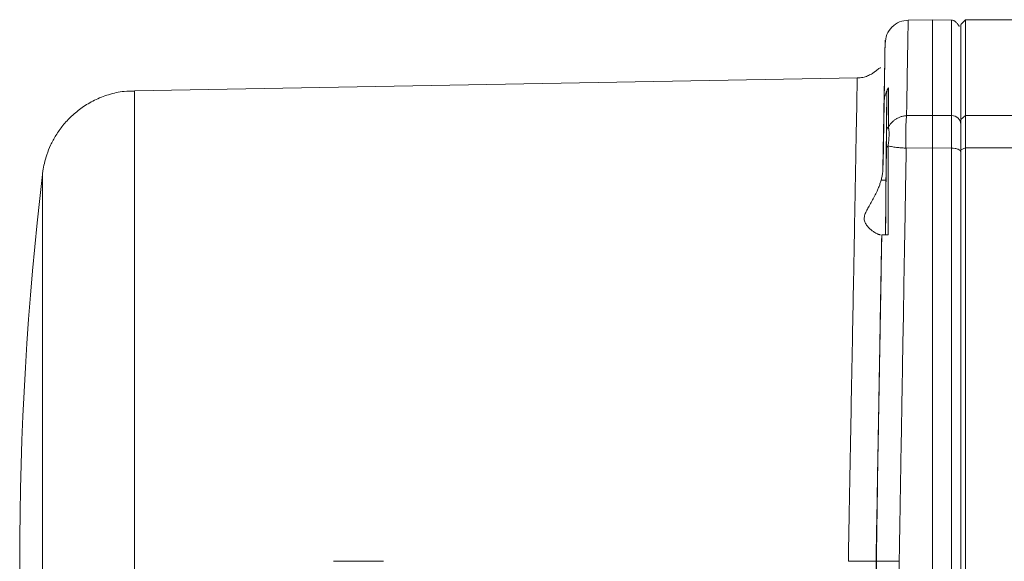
# Model space of a CAD drawing. Header units: millimetres. Extents: x -1 to 774, y -144 to 719.
# Tile 31 of 38: x 472 to 576, y 574 to 631. Entities that reach past the tile are written whole.
import ezdxf

# ---------------------------------------------------------------- set-up
doc = ezdxf.new("R2010")
doc.units = ezdxf.units.MM

msp = doc.modelspace()

# ---------------------------------------------------------------- linework, layer by layer
at = {"color": 7, "linetype": 'Continuous', "lineweight": 15}
for p, q in [((568.65, 631.29), (566.05, 631.24)), ((570.67, 631.25), (568.65, 631.29)), ((572.15, 631.29), (571.65, 630.79)), ((621.65, 631.29), (572.15, 631.29)), ((560.71, 625.1), (483.83, 623.75)), ((563.37, 615.58), (563.49, 622.52)), ((563.49, 622.52), (563.38, 615.88)), ((563.49, 622.64), (563.49, 622.52)), ((563.7, 614.24), (563.78, 623.43)), ((568.65, 621.13), (565.88, 621.1)), ((570.67, 621.11), (568.65, 621.13)), ((571.65, 620.69), (572.15, 621.13)), ((572.15, 621.13), (591.72, 621.13)), ((568.65, 617.69), (565.85, 617.65)), ((570.67, 617.66), (568.65, 617.69)), ((571.65, 617.47), (572.15, 617.69)), ((572.15, 617.69), (586.3, 617.69)), ((563.7, 614.24), (563.18, 614.24)), ((505, 573.79), (510.32, 573.79)), ((562.64, 573.79), (562.64, 573.79)), ((565.1, 573.79), (565.08, 573.79))]:
    msp.add_line(p, q, dxfattribs=at)
at = {"color": 7, "linetype": 'Continuous', "lineweight": 15, "flags": 128}
for points in [[(568.65, 621.13), (568.65, 623.63), (568.65, 625.78), (568.65, 627.59), (568.65, 629.05), (568.65, 630.14), (568.65, 630.87), (568.65, 631.24), (568.65, 631.29)], [(572.15, 631.29), (572.15, 631.24), (572.15, 630.87), (572.15, 630.14), (572.15, 629.05), (572.15, 627.59), (572.15, 625.78), (572.15, 623.63), (572.15, 621.13)], [(571.65, 620.69), (571.65, 623.17), (571.65, 625.31), (571.65, 627.11), (571.65, 628.56), (571.65, 629.65), (571.65, 630.38), (571.65, 630.74), (571.65, 630.74), (571.65, 630.38), (571.65, 629.65), (571.65, 628.56), (571.65, 627.11), (571.65, 625.31), (571.65, 623.17), (571.65, 620.69)], [(571.65, 617.47), (571.65, 617.98), (571.65, 618.46), (571.65, 618.92), (571.65, 619.35), (571.65, 619.74), (571.65, 620.09), (571.65, 620.41), (571.65, 620.69)], [(572.15, 621.13), (572.15, 620.84), (572.15, 620.5), (572.15, 620.12), (572.15, 619.7), (572.15, 619.24), (572.15, 618.75), (572.15, 618.23), (572.15, 617.69)], [(571.65, 620.3), (571.65, 620.09), (571.65, 619.74), (571.65, 619.35), (571.65, 618.92), (571.65, 618.46), (571.65, 617.98), (571.65, 617.47)], [(568.65, 529.88), (568.65, 535.41), (568.65, 541.07), (568.65, 546.85), (568.65, 552.74), (568.65, 558.69), (568.65, 564.71), (568.65, 570.76), (568.65, 576.82), (568.65, 582.86), (568.65, 588.88), (568.65, 594.84), (568.65, 600.72), (568.65, 606.5), (568.65, 612.17), (568.65, 617.69)], [(571.65, 530.1), (571.65, 535.6), (571.65, 541.23), (571.65, 546.99), (571.65, 552.84), (571.65, 558.77), (571.65, 564.75), (571.65, 570.77), (571.65, 576.8), (571.65, 582.82), (571.65, 588.8), (571.65, 594.73), (571.65, 600.59), (571.65, 606.34), (571.65, 611.97), (571.65, 617.47)], [(571.65, 617.47), (571.65, 611.97), (571.65, 606.34), (571.65, 600.59), (571.65, 594.73), (571.65, 588.8), (571.65, 582.82), (571.65, 576.8), (571.65, 570.77), (571.65, 564.75), (571.65, 558.77), (571.65, 552.84), (571.65, 546.99), (571.65, 541.23), (571.65, 535.6), (571.65, 530.1)], [(572.15, 617.69), (572.15, 612.17), (572.15, 606.5), (572.15, 600.72), (572.15, 594.84), (572.15, 588.88), (572.15, 582.86), (572.15, 576.82), (572.15, 570.76), (572.15, 564.71), (572.15, 558.69), (572.15, 552.74), (572.15, 546.85), (572.15, 541.07), (572.15, 535.41), (572.15, 529.89)]]:
    msp.add_lwpolyline(points, dxfattribs=at)
at = {"color": 8, "linetype": 'Continuous', "lineweight": 15, "flags": 128}
msp.add_lwpolyline([(483.83, 623.75), (483.83, 623.62), (483.83, 623.14), (483.83, 622.3), (483.83, 621.11), (483.83, 619.58), (483.83, 617.72), (483.83, 615.55), (483.83, 613.07), (483.83, 610.31), (483.83, 607.29), (483.83, 604.02), (483.83, 600.54), (483.83, 596.87), (483.83, 593.03), (483.83, 589.05), (483.83, 584.96), (483.83, 580.79), (483.83, 576.57), (483.83, 572.33)], dxfattribs=at)
at = {"color": 7, "linetype": 'Continuous', "lineweight": 15}
msp.add_arc((821.65, 573.79), 350, 173.2615, 186.741, dxfattribs=at)
for points, knots in [([(566.08, 631.24), (565.76, 631.2), (565.11, 631.12), (564.29, 630.55), (563.72, 629.73), (563.64, 629.09), (563.6, 628.76)], [0, 0, 0, 0, 0.2494084, 0.5000795, 0.7507344, 1, 1, 1, 1]), ([(566.06, 631.17), (566.05, 631.1), (566.05, 630.95), (566.02, 629.3), (565.98, 626.98), (565.94, 624.41), (565.9, 622.21), (565.88, 621.1)], [0, 0, 0, 0, 0.222268, 0.478918, 0.651483, 0.825177, 1, 1, 1, 1]), ([(571.48, 630.58), (571.48, 630.58), (571.48, 630.58), (571.47, 630.59), (571.46, 630.61), (571.43, 630.66), (571.39, 630.72), (571.27, 630.89), (571.11, 631.06), (570.88, 631.22), (570.73, 631.24), (570.66, 631.25)], [0, 0, 0, 0, 0.000783, 0.002523, 0.006691, 0.011983, 0.045609, 0.099087, 0.324722, 0.63918, 1, 1, 1, 1]), ([(563.6, 628.35), (563.6, 628.39), (563.6, 628.48), (563.6, 628.59), (563.6, 628.69), (563.6, 628.78), (563.6, 628.86), (563.61, 628.93), (563.61, 628.99), (563.61, 629.04), (563.61, 629.08), (563.61, 629.11), (563.61, 629.12), (563.61, 629.13), (563.61, 629.12), (563.61, 629.11), (563.61, 629.08), (563.61, 629.04), (563.61, 628.99), (563.61, 628.93), (563.6, 628.86), (563.6, 628.78), (563.6, 628.69), (563.6, 628.59), (563.6, 628.48), (563.6, 628.39), (563.6, 628.35)], [0, 0, 0, 0, 0.042008, 0.083927, 0.125766, 0.167532, 0.209233, 0.250877, 0.292472, 0.334026, 0.375548, 0.417046, 0.458527, 0.5, 0.541473, 0.582954, 0.624452, 0.665974, 0.707528, 0.749123, 0.790767, 0.832468, 0.874234, 0.916073, 0.957992, 1, 1, 1, 1]), ([(563.37, 615.58), (563.41, 617.56), (563.44, 619.33), (563.49, 622.42), (563.52, 623.73), (563.55, 625.85), (563.57, 626.66), (563.59, 627.75), (563.59, 628.03), (563.59, 628.06), (563.59, 627.8), (563.57, 626.77), (563.55, 625.99), (563.52, 623.92), (563.49, 622.63), (563.44, 619.59), (563.41, 617.84), (563.38, 615.88)], [0, 0, 0, 0, 0.125, 0.125, 0.25, 0.25, 0.375, 0.375, 0.5, 0.5, 0.625, 0.625, 0.75, 0.75, 0.875, 0.875, 1, 1, 1, 1]), ([(563.6, 628.35), (563.59, 628.32), (563.59, 628.26), (563.59, 628.17), (563.59, 628.06), (563.59, 627.94), (563.59, 627.82), (563.58, 627.69), (563.58, 627.47), (563.57, 627.15), (563.57, 626.74), (563.56, 626.22), (563.55, 625.57), (563.53, 624.84), (563.52, 624.21), (563.51, 623.72), (563.5, 623.2), (563.5, 622.83), (563.49, 622.64)], [0, 0, 0, 0, 0.035684, 0.07136, 0.107032, 0.142702, 0.178373, 0.21405, 0.249734, 0.340504, 0.431259, 0.500003, 0.62494, 0.749972, 0.812434, 0.874915, 0.937431, 1, 1, 1, 1]), ([(563.49, 622.52), (563.5, 622.64), (563.5, 622.87), (563.51, 623.21), (563.51, 623.53), (563.52, 623.85), (563.52, 624.16), (563.53, 624.46), (563.53, 624.75), (563.54, 625.03), (563.54, 625.3), (563.55, 625.56), (563.55, 625.81), (563.56, 626.05), (563.56, 626.45), (563.57, 626.97), (563.58, 627.45), (563.59, 627.78), (563.59, 628), (563.59, 628.19), (563.59, 628.3), (563.6, 628.35)], [0, 0, 0, 0, 0.038471, 0.076925, 0.115367, 0.153801, 0.192231, 0.230661, 0.269095, 0.307537, 0.34599, 0.38446, 0.42295, 0.461464, 0.500006, 0.624962, 0.750039, 0.812522, 0.874999, 0.937485, 1, 1, 1, 1]), ([(563.15, 626.16), (563.1, 626.17), (563.01, 626.19), (562.68, 625.87), (562.2, 625.54), (561.77, 625.32), (561.25, 625.14), (560.84, 625.11), (560.64, 625.1)], [0, 0, 0, 0, 0.34676, 0.635309, 0.745873, 0.838772, 0.920459, 1, 1, 1, 1]), ([(560.64, 625.1), (560.64, 625.1), (560.64, 625.1), (560.63, 624.43), (560.58, 621.5), (560.49, 616.72), (560.37, 610.3), (560.23, 602.47), (560.06, 593.55), (559.91, 585.47), (559.8, 579.65), (559.75, 576.72), (559.72, 575.25), (559.71, 574.41), (559.7, 574), (559.7, 573.79)], [0, 0, 0, 0, 0.0000004, 0.0624851, 0.12497, 0.1874552, 0.2499409, 0.3124273, 0.3749144, 0.4374023, 0.4686958, 0.4843472, 0.4921735, 0.4960868, 0.5, 0.5, 0.5, 0.5]), ([(483.83, 623.71), (483.47, 623.71), (482.54, 623.71), (481.11, 623.37), (479.6, 622.78), (478.28, 622), (477.16, 621.09), (476.23, 620.09), (475.49, 619.04), (474.93, 618), (474.53, 617), (474.27, 616.08), (474.12, 615.37), (474.08, 614.98), (474.07, 614.86)], [0, 0, 0, 0, 0.074588, 0.192646, 0.304129, 0.409796, 0.509933, 0.604512, 0.693245, 0.775583, 0.850679, 0.91735, 0.974042, 1, 1, 1, 1]), ([(563.5, 622.52), (563.5, 622.6), (563.51, 622.74), (563.53, 622.95), (563.57, 623.14), (563.63, 623.36), (563.71, 623.59), (563.83, 623.83), (563.92, 623.98), (563.97, 624.05)], [0, 0, 0, 0, 0.141173, 0.271319, 0.390906, 0.500032, 0.677488, 0.844191, 1, 1, 1, 1]), ([(563.78, 623.43), (563.78, 623.47), (563.78, 623.54), (563.8, 623.65), (563.83, 623.77), (563.88, 623.91), (563.94, 624.01), (563.97, 624.05)], [0, 0, 0, 0, 0.1648915, 0.3311732, 0.5003414, 0.7522646, 1, 1, 1, 1]), ([(563.97, 624.05), (563.97, 623.94), (563.97, 623.71), (563.97, 623.35), (563.97, 622.99), (563.96, 622.62), (563.96, 622.25), (563.96, 621.87), (563.96, 621.49), (563.96, 621.11), (563.96, 620.72), (563.96, 620.32), (563.96, 620.06), (563.96, 619.93)], [0, 0, 0, 0, 0.09571, 0.190465, 0.284261, 0.377099, 0.468976, 0.559892, 0.649844, 0.738832, 0.826854, 0.913911, 1, 1, 1, 1]), ([(563.74, 619.38), (563.74, 619.53), (563.75, 619.83), (563.75, 620.27), (563.75, 620.7), (563.76, 621.12), (563.76, 621.53), (563.77, 621.93), (563.77, 622.32), (563.77, 622.7), (563.78, 623.07), (563.78, 623.31), (563.78, 623.43)], [0, 0, 0, 0, 0.100017, 0.200001, 0.299964, 0.399916, 0.499867, 0.599829, 0.699813, 0.799828, 0.899887, 1, 1, 1, 1]), ([(565.88, 621.1), (565.84, 621.09), (565.73, 621.08), (565.57, 621.06), (565.4, 621.02), (565.19, 620.96), (564.94, 620.85), (564.68, 620.69), (564.44, 620.51), (564.27, 620.34), (564.11, 620.14), (564.02, 620.01), (563.96, 619.92)], [0, 0, 0, 0, 0.054261, 0.137146, 0.209368, 0.273444, 0.421545, 0.550688, 0.6711, 0.802123, 0.860081, 1, 1, 1, 1]), ([(565.88, 621.1), (565.88, 621.07), (565.87, 620.99), (565.86, 620.85), (565.85, 620.68), (565.83, 620.4), (565.81, 620.06), (565.79, 619.66), (565.79, 619.23), (565.8, 618.77), (565.81, 618.31), (565.81, 617.95), (565.81, 617.74), (565.81, 617.65)], [0, 0, 0, 0, 0.044615, 0.10108, 0.169397, 0.249565, 0.394145, 0.500022, 0.606338, 0.750467, 0.855632, 0.93881, 1, 1, 1, 1]), ([(568.65, 617.69), (568.65, 617.77), (568.65, 617.93), (568.65, 618.17), (568.65, 618.41), (568.65, 618.64), (568.65, 618.86), (568.65, 619.08), (568.65, 619.29), (568.65, 619.5), (568.65, 619.69), (568.65, 619.89), (568.65, 620.07), (568.65, 620.25), (568.65, 620.41), (568.65, 620.58), (568.65, 620.73), (568.65, 620.87), (568.65, 621.01), (568.65, 621.09), (568.65, 621.13)], [0, 0, 0, 0, 0.055556, 0.111111, 0.166666, 0.222222, 0.277777, 0.333332, 0.388887, 0.444442, 0.499997, 0.555552, 0.611108, 0.666663, 0.722219, 0.777774, 0.83333, 0.888887, 0.944443, 1, 1, 1, 1]), ([(570.67, 617.66), (570.67, 617.74), (570.67, 617.9), (570.67, 618.14), (570.67, 618.37), (570.67, 618.6), (570.67, 618.82), (570.67, 619.04), (570.67, 619.25), (570.67, 619.46), (570.67, 619.66), (570.67, 619.85), (570.67, 620.03), (570.67, 620.21), (570.67, 620.38), (570.67, 620.54), (570.67, 620.7), (570.67, 620.84), (570.67, 620.98), (570.67, 621.07), (570.67, 621.11)], [0, 0, 0, 0, 0.054477, 0.109081, 0.163812, 0.21867, 0.273654, 0.328765, 0.384003, 0.439368, 0.49486, 0.550479, 0.606225, 0.662097, 0.718097, 0.774223, 0.830477, 0.886858, 0.943365, 1, 1, 1, 1]), ([(571.65, 620.21), (571.65, 620.44), (571.44, 620.91), (570.92, 621.1), (570.67, 621.11)], [0, 0, 0, 0, 0.5, 1, 1, 1, 1]), ([(563.73, 617.63), (563.73, 617.68), (563.73, 617.78), (563.73, 617.93), (563.73, 618.08), (563.73, 618.23), (563.73, 618.37), (563.74, 618.51), (563.74, 618.68), (563.74, 618.87), (563.74, 619.06), (563.74, 619.23), (563.74, 619.33), (563.74, 619.38)], [0, 0, 0, 0, 0.0669409, 0.1351051, 0.2046992, 0.2759175, 0.3489411, 0.4239382, 0.501064, 0.6294302, 0.7505134, 0.8684973, 1, 1, 1, 1]), ([(563.96, 619.92), (563.96, 619.9), (563.97, 619.84), (563.98, 619.75), (563.99, 619.64), (564.01, 619.53), (564.02, 619.42), (564.03, 619.29), (564.03, 619.12), (564.02, 618.91), (564.01, 618.67), (563.98, 618.41), (563.96, 618.16), (563.94, 617.98), (563.93, 617.89)], [0, 0, 0, 0, 0.066971, 0.145678, 0.225912, 0.289955, 0.359185, 0.426194, 0.502113, 0.608245, 0.712715, 0.80532, 0.903233, 1, 1, 1, 1]), ([(563.73, 617.63), (563.73, 617.45), (563.72, 617.06), (563.72, 616.45), (563.71, 615.77), (563.7, 614.87), (563.69, 613.75), (563.68, 612.22), (563.67, 610.69), (563.66, 609.36), (563.65, 608.69), (563.65, 608.45)], [0, 0, 0, 0, 0.061527, 0.129652, 0.204377, 0.285701, 0.428582, 0.571451, 0.785737, 0.923365, 1, 1, 1, 1]), ([(563.93, 617.89), (563.93, 617.76), (563.94, 617.47), (563.94, 617.01), (563.94, 616.54), (563.94, 615.89), (563.94, 614.95), (563.93, 613.84), (563.93, 612.72), (563.93, 611.94), (563.93, 611.19), (563.92, 610.51), (563.92, 609.67), (563.92, 608.98), (563.92, 608.56), (563.92, 608.45)], [0, 0, 0, 0, 0.044068, 0.094515, 0.151347, 0.195276, 0.304688, 0.451107, 0.549555, 0.659482, 0.699269, 0.784832, 0.871767, 0.963467, 1, 1, 1, 1]), ([(565.81, 617.65), (565.75, 617.66), (565.62, 617.66), (565.41, 617.68), (565.18, 617.7), (564.93, 617.72), (564.66, 617.75), (564.4, 617.79), (564.15, 617.84), (564, 617.87), (563.93, 617.89)], [0, 0, 0, 0, 0.083239, 0.163954, 0.27746, 0.395715, 0.520527, 0.673394, 0.827088, 1, 1, 1, 1]), ([(565.85, 617.65), (565.84, 617.35), (565.83, 616.73), (565.82, 615.8), (565.8, 614.85), (565.78, 613.88), (565.77, 612.9), (565.75, 611.9), (565.73, 610.89), (565.72, 609.86), (565.7, 608.82), (565.68, 607.76), (565.66, 606.69), (565.64, 605.59), (565.62, 604.49), (565.6, 603.36), (565.59, 602.22), (565.57, 601.07), (565.55, 599.9), (565.53, 598.71), (565.5, 597.51), (565.47, 595.63), (565.43, 593.13), (565.38, 590.06), (565.33, 587.18), (565.28, 584.48), (565.24, 581.97), (565.2, 579.65), (565.17, 577.52), (565.13, 575.59), (565.11, 574.37), (565.1, 573.79)], [0, 0, 0, 0, 0.022446, 0.045162, 0.068146, 0.091398, 0.11492, 0.13871, 0.162769, 0.187097, 0.211693, 0.236558, 0.261692, 0.287095, 0.312766, 0.338706, 0.364915, 0.391392, 0.418139, 0.445153, 0.472437, 0.499989, 0.572891, 0.641457, 0.705686, 0.765579, 0.821136, 0.872356, 0.91924, 0.961788, 1, 1, 1, 1]), ([(570.67, 529.91), (570.67, 536.71), (570.67, 543.9), (570.67, 558.65), (570.67, 566.22), (570.67, 581.36), (570.67, 588.93), (570.67, 603.68), (570.67, 610.86), (570.67, 617.66)], [0, 0, 0, 0, 0.25, 0.25, 0.5, 0.5, 0.75, 0.75, 1, 1, 1, 1]), ([(571.65, 617.22), (571.65, 617.27), (571.63, 617.33), (571.53, 617.44), (571.46, 617.49), (571.27, 617.57), (571.15, 617.61), (570.91, 617.65), (570.78, 617.66), (570.67, 617.66)], [0, 0, 0, 0, 0.25, 0.25, 0.5, 0.5, 0.75, 0.75, 1, 1, 1, 1]), ([(563.37, 615.58), (563.37, 615.5), (563.37, 615.35), (563.35, 615.12), (563.32, 614.9), (563.28, 614.68), (563.24, 614.45), (563.2, 614.31), (563.18, 614.24)], [0, 0, 0, 0, 0.167591, 0.334416, 0.50077, 0.666953, 0.833263, 1, 1, 1, 1]), ([(563.13, 608.45), (563.11, 608.45), (563.08, 608.45), (563.03, 608.46), (562.97, 608.47), (562.9, 608.5), (562.83, 608.52), (562.7, 608.58), (562.51, 608.69), (562.23, 608.88), (561.95, 609.11), (561.69, 609.4), (561.47, 609.73), (561.35, 610.13), (561.43, 610.59), (561.65, 611.05), (561.91, 611.52), (562.2, 612.01), (562.49, 612.54), (562.73, 613.03), (562.92, 613.47), (563.06, 613.85), (563.14, 614.11), (563.18, 614.24)], [0, 0, 0, 0, 0.0199, 0.040164, 0.060803, 0.081827, 0.103246, 0.125067, 0.187441, 0.250775, 0.316434, 0.375346, 0.438309, 0.50044, 0.562665, 0.624886, 0.683457, 0.749454, 0.812544, 0.875113, 0.918083, 0.959688, 1, 1, 1, 1]), ([(563.65, 608.45), (563.65, 608.45), (563.65, 608.45), (563.65, 608.46), (563.65, 608.49), (563.65, 608.52), (563.65, 608.57), (563.65, 608.63), (563.65, 608.69), (563.65, 608.77), (563.65, 608.86), (563.65, 608.96), (563.65, 609.07), (563.65, 609.19), (563.66, 609.32), (563.66, 609.46), (563.66, 609.61), (563.66, 609.77), (563.66, 609.95), (563.66, 610.13), (563.66, 610.33), (563.67, 610.56), (563.67, 610.8), (563.67, 611.08), (563.67, 611.38), (563.68, 611.71), (563.68, 612.06), (563.68, 612.45), (563.69, 612.86), (563.69, 613.29), (563.69, 613.76), (563.7, 614.07), (563.7, 614.24)], [0, 0, 0, 0, 0.026416, 0.052992, 0.079728, 0.106625, 0.133682, 0.1609, 0.188278, 0.215817, 0.243516, 0.271375, 0.299395, 0.327575, 0.355916, 0.384417, 0.413079, 0.441901, 0.470883, 0.500026, 0.530611, 0.563211, 0.597826, 0.634455, 0.673098, 0.713756, 0.756428, 0.801114, 0.847815, 0.896529, 0.947258, 1, 1, 1, 1]), ([(562.64, 573.79), (562.65, 573.97), (562.65, 574.14), (562.66, 574.51), (562.66, 574.7), (562.67, 575.3), (562.68, 575.69), (562.7, 576.86), (562.71, 577.64), (562.75, 579.99), (562.78, 581.55), (562.86, 586.18), (562.91, 589.22), (563.02, 595.13), (563.07, 597.99), (563.16, 603.44), (563.21, 606.03), (563.25, 608.45)], [0, 0, 0, 0, 0.015625, 0.015625, 0.03125, 0.03125, 0.0625, 0.0625, 0.125, 0.125, 0.25, 0.25, 0.5, 0.5, 0.75, 0.75, 1, 1, 1, 1]), ([(563.24, 608.05), (563.2, 605.65), (563.15, 603.08), (563.06, 597.69), (563.01, 594.86), (562.91, 589.02), (562.85, 586.01), (562.78, 581.44), (562.75, 579.91), (562.71, 577.59), (562.69, 576.82), (562.67, 575.67), (562.67, 575.28), (562.66, 574.69), (562.65, 574.5), (562.65, 574.13), (562.64, 573.96), (562.64, 573.79)], [0, 0, 0, 0, 0.25, 0.25, 0.5, 0.5, 0.75, 0.75, 0.875, 0.875, 0.9375, 0.9375, 0.96875, 0.96875, 0.984375, 0.984375, 1, 1, 1, 1]), ([(563.25, 608.45), (563.18, 604.46), (563.11, 600.39), (563, 594.17), (562.97, 592.08), (562.89, 587.88), (562.85, 585.77), (562.82, 583.65)], [0, 0, 0, 0, 0.5, 0.5, 0.75, 0.75, 1, 1, 1, 1]), ([(562.82, 583.65), (562.89, 587.82), (562.96, 591.96), (563.1, 600.11), (563.17, 604.13), (563.24, 608.05)], [0, 0, 0, 0, 0.5, 0.5, 1, 1, 1, 1]), ([(563.92, 608.45), (563.88, 608.45), (563.82, 608.45), (563.73, 608.45), (563.64, 608.45), (563.56, 608.45), (563.48, 608.45), (563.4, 608.45), (563.33, 608.45), (563.26, 608.45), (563.25, 608.45), (563.25, 608.45)], [0, 0, 0, 0, 0.077827, 0.157871, 0.24014, 0.324628, 0.411318, 0.500185, 0.646737, 0.813222, 1, 1, 1, 1]), ([(562.64, 573.79), (562.65, 574.04), (562.66, 574.55), (562.67, 575.32), (562.68, 576.08), (562.7, 576.84), (562.71, 577.6), (562.72, 578.36), (562.74, 579.12), (562.75, 579.88), (562.76, 580.64), (562.78, 581.39), (562.79, 582.15), (562.8, 582.9), (562.81, 583.4), (562.82, 583.65)], [0, 0, 0, 0, 0.077084, 0.154088, 0.231026, 0.307912, 0.384762, 0.46159, 0.53841, 0.615238, 0.692088, 0.768974, 0.845912, 0.922916, 1, 1, 1, 1]), ([(562.82, 583.65), (562.81, 583.42), (562.81, 582.96), (562.8, 582.26), (562.79, 581.56), (562.78, 580.86), (562.77, 580.15), (562.76, 579.45), (562.75, 578.56), (562.73, 577.5), (562.71, 576.25), (562.7, 575.02), (562.68, 574.19), (562.68, 573.79)], [0, 0, 0, 0, 0.07131, 0.142649, 0.214011, 0.285397, 0.356836, 0.428361, 0.500003, 0.625703, 0.750127, 0.877701, 1, 1, 1, 1]), ([(559.7, 573.79), (559.83, 573.79), (560.16, 573.79), (560.88, 573.79), (561.77, 573.79), (562.48, 573.79), (562.64, 573.79), (562.64, 573.79)], [0, 0, 0, 0, 0.0820926, 0.2075427, 0.4571995, 0.7068833, 0.9565566, 0.9565566, 0.9565566, 0.9565566]), ([(562.82, 563.92), (562.81, 564.17), (562.8, 564.67), (562.79, 565.43), (562.78, 566.18), (562.76, 566.94), (562.75, 567.7), (562.74, 568.45), (562.72, 569.21), (562.71, 569.97), (562.7, 570.73), (562.68, 571.5), (562.67, 572.26), (562.66, 573.02), (562.65, 573.53), (562.64, 573.79)], [0, 0, 0, 0, 0.077084, 0.154088, 0.231026, 0.307912, 0.384762, 0.46159, 0.53841, 0.615238, 0.692088, 0.768974, 0.845912, 0.922916, 1, 1, 1, 1]), ([(563.25, 539.13), (563.25, 539.31), (563.24, 539.68), (563.23, 540.23), (563.22, 540.79), (563.21, 541.36), (563.2, 541.93), (563.19, 542.51), (563.18, 543.09), (563.17, 543.68), (563.16, 544.28), (563.15, 544.88), (563.14, 545.48), (563.13, 546.09), (563.12, 546.7), (563.11, 547.32), (563.1, 547.94), (563.08, 548.57), (563.07, 549.2), (563.06, 549.84), (563.05, 550.47), (563.04, 551.12), (563.03, 551.77), (563.02, 552.42), (563.01, 553.07), (562.99, 553.73), (562.98, 554.39), (562.97, 555.06), (562.96, 555.73), (562.95, 556.4), (562.94, 557.08), (562.92, 557.75), (562.91, 558.43), (562.9, 559.12), (562.89, 559.8), (562.88, 560.49), (562.86, 561.18), (562.85, 561.87), (562.84, 562.57), (562.83, 563.26), (562.82, 563.96), (562.8, 564.66), (562.79, 565.36), (562.78, 566.06), (562.77, 566.76), (562.75, 567.47), (562.74, 568.17), (562.73, 568.88), (562.72, 569.59), (562.71, 570.3), (562.69, 571), (562.68, 571.71), (562.67, 572.42), (562.66, 573.11), (562.65, 573.57), (562.64, 573.79)], [0, 0, 0, 0, 0.018902, 0.037804, 0.056706, 0.075608, 0.094509, 0.11341, 0.13231, 0.15121, 0.17011, 0.18901, 0.207909, 0.226809, 0.245709, 0.264609, 0.28351, 0.302411, 0.321313, 0.340215, 0.359119, 0.378023, 0.396929, 0.415836, 0.434745, 0.453654, 0.472565, 0.491476, 0.510388, 0.529298, 0.548208, 0.567116, 0.586022, 0.604925, 0.623826, 0.642722, 0.661615, 0.680502, 0.699385, 0.718262, 0.737133, 0.756002, 0.774871, 0.793743, 0.812621, 0.831507, 0.850404, 0.869314, 0.888221, 0.907101, 0.925924, 0.944696, 0.963626, 0.982555, 1, 1, 1, 1]), ([(565.08, 573.79), (564.76, 573.79), (564.12, 573.79), (563.31, 573.79), (562.84, 573.79), (562.71, 573.79), (562.68, 573.79)], [0.1025444, 0.1025444, 0.1025444, 0.1025444, 0.3525399, 0.6025452, 0.8525497, 1, 1, 1, 1]), ([(562.68, 573.79), (562.68, 573.53), (562.69, 573.02), (562.7, 572.26), (562.71, 571.49), (562.72, 570.73), (562.73, 569.97), (562.74, 569.21), (562.75, 568.45), (562.76, 567.69), (562.77, 566.93), (562.78, 566.17), (562.79, 565.42), (562.8, 564.67), (562.81, 564.17), (562.82, 563.92)], [0, 0, 0, 0, 0.077113, 0.1542, 0.231259, 0.308289, 0.385289, 0.462256, 0.53919, 0.616089, 0.692951, 0.769775, 0.846559, 0.923301, 1, 1, 1, 1]), ([(565.83, 529.92), (565.71, 536.61), (565.47, 550.99), (565.21, 566.12), (565.08, 573.79)], [0, 0, 0, 0, 0.4844634, 0.9844633, 0.9844633, 0.9844633, 0.9844633])]:
    msp.add_open_spline(points, degree=3, knots=knots, dxfattribs=at)
at = {"color": 8, "linetype": 'Continuous', "lineweight": 15}
for points, knots in [([(570.66, 631.25), (570.66, 631.25), (570.66, 631.06), (570.66, 630.25), (570.66, 629.63), (570.66, 627.95), (570.66, 626.89), (570.67, 624.33), (570.67, 622.83), (570.67, 621.11)], [0, 0, 0, 0, 0.25, 0.25, 0.5, 0.5, 0.75, 0.75, 1, 1, 1, 1]), ([(474.07, 614.85), (474.07, 614.86), (474.07, 614.89), (474.07, 614.22), (474.07, 612.93), (474.07, 611.02), (474.07, 608.53), (474.07, 605.51), (474.07, 602.01), (474.07, 598.07), (474.07, 593.75), (474.07, 589.13), (474.07, 584.27), (474.07, 579.25), (474.07, 574.15), (474.07, 569.04), (474.07, 564.01), (474.07, 559.12), (474.07, 554.47), (474.07, 550.1), (474.07, 546.1), (474.07, 542.53), (474.07, 539.44), (474.07, 536.88), (474.07, 534.88), (474.07, 533.5), (474.07, 532.73), (474.07, 532.71), (474.07, 532.7)], [0, 0, 0, 0, 0.023291, 0.062782, 0.102272, 0.141762, 0.181252, 0.220742, 0.260232, 0.299722, 0.339213, 0.378703, 0.418193, 0.457683, 0.497173, 0.536664, 0.576154, 0.615644, 0.655134, 0.694624, 0.734114, 0.773605, 0.813095, 0.852585, 0.892075, 0.931565, 0.971055, 1, 1, 1, 1])]:
    msp.add_open_spline(points, degree=3, knots=knots, dxfattribs=at)
at = {"color": 7, "linetype": 'Continuous', "lineweight": 15}
for points in [[(563.96, 619.92), (563.82, 619.77), (563.75, 619.58), (563.74, 619.38)], [(563.73, 617.63), (563.73, 617.72), (563.8, 617.82), (563.93, 617.89)], [(565.85, 617.65), (565.84, 617.65), (565.82, 617.65), (565.81, 617.65)], [(563.38, 615.88), (563.38, 615.79), (563.37, 615.7), (563.37, 615.62)], [(563.23, 608.08), (563.24, 608.07), (563.24, 608.06), (563.24, 608.05)]]:
    msp.add_open_spline(points, degree=3, dxfattribs=at)

doc.saveas('drawing.dxf')
